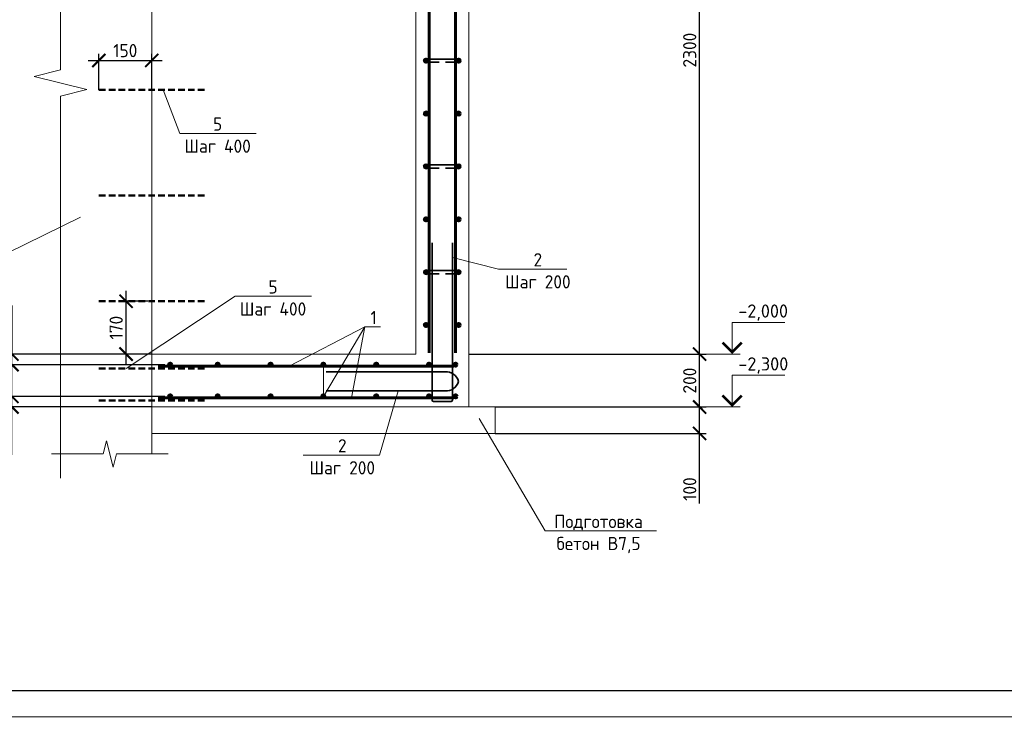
# Model space of a CAD drawing. Header units: millimetres. Extents: x 130535 to 3472113, y -231620 to 121434.
# Tile 55 of 133: x 415402 to 434036, y -7817 to 5396. Entities that reach past the tile are written whole.
import ezdxf
from ezdxf import colors
from ezdxf.entities.mleader import LeaderData, LeaderLine
from ezdxf.math import Vec2, Vec3

# ---------------------------------------------------------------- set-up
doc = ezdxf.new("R2010")
doc.units = ezdxf.units.MM
doc.linetypes.add('DASHED2', pattern=[0.375, 0.25, -0.125])
doc.layers.get('DEFPOINTS').update_dxf_attribs({"color": 1, "lineweight": 0})
for name, color, linetype, lineweight in [('Основная 0.35', 200, 'Continuous', 35), ('Основная 0.60', 142, 'Continuous', 60), ('РАЗМЕРЫ', 1, 'Continuous', 9), ('Разрез жилая часть$0$Отметки', 1, 'Continuous', 20), ('Символы 0.20', 1, 'Continuous', 20), ('Текст 0.25', 82, 'Continuous', 25), ('Тонкая', 81, 'Continuous', 20), ('Тонкая 0.20', 30, 'Continuous', 20), ('ТОНКИЕ', 7, 'Continuous', 9)]:
    doc.layers.add(name, color=color, linetype=linetype, lineweight=lineweight)
doc.layers.add('ТОЛСТЫЕ_ОСНОВНЫЕ', color=6, linetype='Continuous')
doc.styles.add('GOST-2.304_Type-B', font='GOST_Common.ttf')
doc.styles.add('ГОСТ', font='isocpeur.TTF')
doc.dimstyles.new('СПДС', dxfattribs={"dimscale": 100, "dimtxt": 2.5, "dimasz": 2.5, "dimexe": 1.25, "dimexo": 0, "dimtad": 1, "dimdec": 0, "dimtxsty": 'GOST-2.304_Type-B', "dimblk": 'ARCHTICK', "dimcen": 2.5, "dimdle": 2, "dimadec": 0, "dimazin": 2, "dimtfac": 0.75, "dimtdec": 0, "dimtmove": 1, "dimatfit": 3, "dimfxl": 1, "dimtolj": 1, "dimarcsym": 1})

# ---------------------------------------------------------------- blocks, each defined once
blk = doc.blocks.new('*U5')
at = {"layer": 'ТОЛСТЫЕ_ОСНОВНЫЕ', "color": 6}
blk.add_lwpolyline([(20, 5), (589, 5), (589, 415), (20, 415)], close=True, dxfattribs=at)
at = {"layer": 'ТОНКИЕ'}
blk.add_lwpolyline([(0, 0), (594, 0), (594, 420), (0, 420)], close=True, dxfattribs=at)
blk = doc.blocks.new('_None')
blk = doc.blocks.new('_ArchTick')
at = {"color": 0, "linetype": 'ByBlock', "const_width": 0.15}
blk.add_lwpolyline([(-0.5, -0.5), (0.5, 0.5)], dxfattribs=at)
blk = doc.blocks.new('*D435')
at = {"layer": 'DEFPOINTS', "color": 0, "linetype": 'Continuous', "lineweight": 0, "transparency": 16777216}
for p in [(415256, -1729), (418150, -1729), (417900, -1929)]:
    blk.add_point(p, dxfattribs=at)
at = {"layer": 'РАЗМЕРЫ', "color": 0, "linetype": 'Continuous', "lineweight": -2, "transparency": 16777216}
for p, q in [((415256, -2129), (415256, -1529)), ((418150, -1729), (415131, -1729)), ((417900, -1929), (415131, -1929)), ((415256, -2836), (415256, -1929))]:
    blk.add_line(p, q, dxfattribs=at)
at = {"layer": 'РАЗМЕРЫ', "color": 0, "linetype": 'Continuous', "lineweight": -2, "transparency": 16777216, "xscale": 250, "yscale": 250, "zscale": 250}
for p, rotation in [((415256, -1729), 90), ((415256, -1929), 270)]:
    blk.add_blockref('_ArchTick', p, dxfattribs=dict(at, rotation=rotation))
at = {"layer": 'РАЗМЕРЫ', "color": 0, "linetype": 'Continuous', "lineweight": 0, "transparency": 16777216, "insert": (415069, -2623), "char_height": 250, "attachment_point": 5, "rotation": 90, "style": 'GOST-2.304_Type-B'}
blk.add_mtext('\\A1;50', dxfattribs=at)
blk = doc.blocks.new('*D436')
at = {"layer": 'DEFPOINTS', "color": 0, "linetype": 'Continuous', "lineweight": 0, "transparency": 16777216}
for p in [(415256, -1129), (418150, -1129), (418150, -1729)]:
    blk.add_point(p, dxfattribs=at)
at = {"layer": 'РАЗМЕРЫ', "color": 0, "linetype": 'Continuous', "lineweight": -2, "transparency": 16777216}
for p, q in [((415256, -1929), (415256, -929)), ((418150, -1129), (415131, -1129)), ((418150, -1729), (415131, -1729))]:
    blk.add_line(p, q, dxfattribs=at)
at = {"layer": 'РАЗМЕРЫ', "color": 0, "linetype": 'Continuous', "lineweight": -2, "transparency": 16777216, "xscale": 250, "yscale": 250, "zscale": 250}
for p, rotation in [((415256, -1129), 90), ((415256, -1729), 270)]:
    blk.add_blockref('_ArchTick', p, dxfattribs=dict(at, rotation=rotation))
at = {"layer": 'РАЗМЕРЫ', "color": 0, "linetype": 'Continuous', "lineweight": 0, "transparency": 16777216, "insert": (415069, -1429), "char_height": 250, "attachment_point": 5, "rotation": 90, "style": 'GOST-2.304_Type-B'}
blk.add_mtext('\\A1;100', dxfattribs=at)
blk = doc.blocks.new('*D437')
at = {"layer": 'DEFPOINTS', "color": 0, "linetype": 'Continuous', "lineweight": 0, "transparency": 16777216}
for p in [(415256, -929), (417900, -929), (418150, -1129)]:
    blk.add_point(p, dxfattribs=at)
at = {"layer": 'РАЗМЕРЫ', "color": 0, "linetype": 'Continuous', "lineweight": -2, "transparency": 16777216}
for p, q in [((415256, -8), (415256, -929)), ((415256, -1329), (415256, -729)), ((417900, -929), (415131, -929)), ((418150, -1129), (415131, -1129))]:
    blk.add_line(p, q, dxfattribs=at)
at = {"layer": 'РАЗМЕРЫ', "color": 0, "linetype": 'Continuous', "lineweight": -2, "transparency": 16777216, "xscale": 250, "yscale": 250, "zscale": 250}
for p, rotation in [((415256, -929), 90), ((415256, -1129), 270)]:
    blk.add_blockref('_ArchTick', p, dxfattribs=dict(at, rotation=rotation))
at = {"layer": 'РАЗМЕРЫ', "color": 0, "linetype": 'Continuous', "lineweight": 0, "transparency": 16777216, "insert": (415069, -220), "char_height": 250, "attachment_point": 5, "rotation": 90, "style": 'GOST-2.304_Type-B'}
blk.add_mtext('\\A1;50', dxfattribs=at)
blk = doc.blocks.new('*D441')
at = {"layer": 'DEFPOINTS', "color": 0, "linetype": 'Continuous', "lineweight": 0, "transparency": 16777216}
for p in [(424400, -1929), (428269, -1929), (424400, -2429)]:
    blk.add_point(p, dxfattribs=at)
at = {"layer": 'РАЗМЕРЫ', "color": 0, "linetype": 'Continuous', "lineweight": -2, "transparency": 16777216}
for p, q in [((428269, -2629), (428269, -1729)), ((424400, -1929), (428394, -1929)), ((424400, -2429), (428394, -2429)), ((428269, -3756), (428269, -2429))]:
    blk.add_line(p, q, dxfattribs=at)
at = {"layer": 'РАЗМЕРЫ', "color": 0, "linetype": 'Continuous', "lineweight": -2, "transparency": 16777216, "xscale": 250, "yscale": 250, "zscale": 250}
for p, rotation in [((428269, -1929), 90), ((428269, -2429), 270)]:
    blk.add_blockref('_ArchTick', p, dxfattribs=dict(at, rotation=rotation))
at = {"layer": 'РАЗМЕРЫ', "color": 0, "linetype": 'Continuous', "lineweight": 0, "transparency": 16777216, "insert": (428082, -3481), "char_height": 250, "attachment_point": 5, "rotation": 90, "style": 'GOST-2.304_Type-B'}
blk.add_mtext('\\A1;100', dxfattribs=at)
blk = doc.blocks.new('*D442')
at = {"layer": 'DEFPOINTS', "color": 0, "linetype": 'Continuous', "lineweight": 0, "transparency": 16777216}
for p in [(423900, -929), (428269, -929), (424400, -1929)]:
    blk.add_point(p, dxfattribs=at)
at = {"layer": 'РАЗМЕРЫ', "color": 0, "linetype": 'Continuous', "lineweight": -2, "transparency": 16777216}
for p, q in [((428269, -2129), (428269, -729)), ((423900, -929), (428394, -929)), ((424400, -1929), (428394, -1929))]:
    blk.add_line(p, q, dxfattribs=at)
at = {"layer": 'РАЗМЕРЫ', "color": 0, "linetype": 'Continuous', "lineweight": -2, "transparency": 16777216, "xscale": 250, "yscale": 250, "zscale": 250}
for p, rotation in [((428269, -929), 90), ((428269, -1929), 270)]:
    blk.add_blockref('_ArchTick', p, dxfattribs=dict(at, rotation=rotation))
at = {"layer": 'РАЗМЕРЫ', "color": 0, "linetype": 'Continuous', "lineweight": 0, "transparency": 16777216, "insert": (428082, -1429), "char_height": 250, "attachment_point": 5, "rotation": 90, "style": 'GOST-2.304_Type-B'}
blk.add_mtext('\\A1;200', dxfattribs=at)
blk = doc.blocks.new('*D445')
at = {"layer": 'DEFPOINTS', "color": 0, "linetype": 'Continuous', "lineweight": 0, "transparency": 16777216}
for p in [(423900, 10571), (428269, 10571), (428018, -929)]:
    blk.add_point(p, dxfattribs=at)
at = {"layer": 'РАЗМЕРЫ', "color": 0, "linetype": 'Continuous', "lineweight": -2, "transparency": 16777216}
for p, q in [((428269, -1129), (428269, 10771)), ((423900, 10571), (428394, 10571)), ((428018, -929), (428394, -929))]:
    blk.add_line(p, q, dxfattribs=at)
at = {"layer": 'РАЗМЕРЫ', "color": 0, "linetype": 'Continuous', "lineweight": -2, "transparency": 16777216, "xscale": 250, "yscale": 250, "zscale": 250}
for p, rotation in [((428269, 10571), 90), ((428269, -929), 270)]:
    blk.add_blockref('_ArchTick', p, dxfattribs=dict(at, rotation=rotation))
at = {"layer": 'РАЗМЕРЫ', "color": 0, "linetype": 'Continuous', "lineweight": 0, "transparency": 16777216, "insert": (428082, 4821), "char_height": 250, "attachment_point": 5, "rotation": 90, "style": 'GOST-2.304_Type-B'}
blk.add_mtext('\\A1;2300', dxfattribs=at)
blk = doc.blocks.new('*D399')
at = {"layer": 'DEFPOINTS', "color": 0, "linetype": 'Continuous', "lineweight": 0, "transparency": 16777216}
for p in [(417900, 4625), (416900, 4071), (417900, 4071)]:
    blk.add_point(p, dxfattribs=at)
at = {"layer": 'РАЗМЕРЫ', "color": 0, "linetype": 'Continuous', "lineweight": -2, "transparency": 16777216}
for p, q in [((416900, 4071), (416900, 4750)), ((417900, 4071), (417900, 4750)), ((416700, 4625), (418100, 4625))]:
    blk.add_line(p, q, dxfattribs=at)
at = {"layer": 'РАЗМЕРЫ', "color": 0, "linetype": 'Continuous', "lineweight": -2, "transparency": 16777216, "xscale": 250, "yscale": 250, "zscale": 250, "rotation": 180}
blk.add_blockref('_ArchTick', (416900, 4625), dxfattribs=at)
at = {"layer": 'РАЗМЕРЫ', "color": 0, "linetype": 'Continuous', "lineweight": -2, "transparency": 16777216, "xscale": 250, "yscale": 250, "zscale": 250}
blk.add_blockref('_ArchTick', (417900, 4625), dxfattribs=at)
at = {"layer": 'РАЗМЕРЫ', "color": 0, "linetype": 'Continuous', "lineweight": 0, "transparency": 16777216, "insert": (417400, 4812), "char_height": 250, "attachment_point": 5, "style": 'GOST-2.304_Type-B'}
blk.add_mtext('\\A1;150', dxfattribs=at)
blk = doc.blocks.new('*D525')
at = {"layer": 'DEFPOINTS', "color": 0, "linetype": 'Continuous', "lineweight": 0, "transparency": 16777216}
for p in [(417415, 71), (417826, 71), (417826, -929)]:
    blk.add_point(p, dxfattribs=at)
at = {"layer": 'РАЗМЕРЫ', "color": 0, "linetype": 'Continuous', "lineweight": -2, "transparency": 16777216}
for p, q in [((417415, -1129), (417415, 271)), ((417826, 71), (417290, 71)), ((417826, -929), (417290, -929))]:
    blk.add_line(p, q, dxfattribs=at)
at = {"layer": 'РАЗМЕРЫ', "color": 0, "linetype": 'Continuous', "lineweight": -2, "transparency": 16777216, "xscale": 250, "yscale": 250, "zscale": 250}
for p, rotation in [((417415, 71), 90), ((417415, -929), 270)]:
    blk.add_blockref('_ArchTick', p, dxfattribs=dict(at, rotation=rotation))
at = {"layer": 'РАЗМЕРЫ', "color": 0, "linetype": 'Continuous', "lineweight": 0, "transparency": 16777216, "insert": (417227, -429), "char_height": 250, "attachment_point": 5, "rotation": 90, "style": 'GOST-2.304_Type-B'}
blk.add_mtext('\\A1;170', dxfattribs=at)

msp = doc.modelspace()

# ---------------------------------------------------------------- linework, layer by layer
at = {"linetype": 'DASHED2', "lineweight": 50, "ltscale": 500}
for p, q in [((416899.6, 4071.3), (418899.6, 4071.3)), ((416899.6, 2071.3), (418899.6, 2071.3)), ((416899.6, 71.3), (418899.6, 71.3)), ((416899.6, -1198.8), (418899.6, -1198.8)), ((416899.6, -1808.8), (418899.6, -1808.8))]:
    msp.add_line(p, q, dxfattribs=at)
at = {"linetype": 'ByBlock', "lineweight": 20, "ltscale": 0.5}
msp.add_lwpolyline([(416172.8, 11373.7), (416172.8, 4448.7), (415672.8, 4323.7), (416672.8, 4073.7), (416172.8, 3948.7), (416172.8, -3276.3)], dxfattribs=at)
at = {"layer": 'Основная 0.35'}
for p, q in [((423709.6, 4651.2), (423089.6, 4651.2)), ((423089.6, 4591.2), (423339.6, 4591.2)), ((423709.6, 4591.2), (423459.6, 4591.2)), ((423709.6, 2651.2), (423089.6, 2651.2)), ((423089.6, 2591.2), (423339.6, 2591.2)), ((423709.6, 2591.2), (423459.6, 2591.2)), ((423209.6, -1800.8), (423209.6, 1174.2)), ((423589.6, -1800.8), (423589.6, 1174.2)), ((423709.6, 651.2), (423089.6, 651.2)), ((423089.6, 591.2), (423339.6, 591.2)), ((423709.6, 591.2), (423459.6, 591.2)), ((421204, -1264.5), (423454, -1264.5)), ((421204, -1625.1), (423454, -1625.1)), ((423234.6, -1825.8), (423564.6, -1825.8))]:
    msp.add_line(p, q, dxfattribs=at)
for centre, radius, start, end in [((423089.6, 4621.2), 30, 90, 270), ((423709.6, 4621.2), 30, 270, 90), ((423089.6, 2621.2), 30, 90, 270), ((423709.6, 2621.2), 30, 270, 90), ((423089.6, 621.2), 30, 90, 270), ((423709.6, 621.2), 30, 270, 90), ((423476.6, -1496.5), 233.1, 12.58776, 95.55165), ((423476.6, -1393.1), 233.1, 264.44835, 347.41224), ((423234.6, -1800.8), 25, 180, 270), ((423564.6, -1800.8), 25, 270, 0)]:
    msp.add_arc(centre, radius, start, end, dxfattribs=at)
at = {"layer": 'Основная 0.60'}
for p, q in [((423149.6, -903.8), (423149.6, 10446.2)), ((423649.6, -903.8), (423649.6, 10446.2)), ((423615.8, -1158.8), (418024.6, -1158.8)), ((423615.8, -1758.8), (418024.6, -1758.8))]:
    msp.add_line(p, q, dxfattribs=at)
for centre in [(423089.6, 4621.2), (423709.6, 4621.2), (423089.6, 3621.2), (423709.6, 3621.2), (423089.6, 2621.2), (423709.6, 2621.2), (423089.6, 1621.2), (423709.6, 1621.2), (423089.6, 621.2), (423709.6, 621.2), (423089.6, -378.8), (423709.6, -378.8), (418249.6, -1128.8), (419149.6, -1128.8), (420149.6, -1128.8), (421149.6, -1128.8), (422149.6, -1128.8), (423149.6, -1128.8), (423649.6, -1128.8), (418249.6, -1728.8), (419149.6, -1728.8), (420149.6, -1728.8), (421149.6, -1728.8), (422149.6, -1728.8), (423149.6, -1728.8), (423649.6, -1728.8)]:
    msp.add_circle(centre, 30, dxfattribs=at)
at = {"layer": 'РАЗМЕРЫ', "linetype": 'Continuous', "lineweight": 0}
for q in [(420499.5, -1158.8), (421681.6, -1758.8)]:
    msp.add_line((421931.2, -412.9), q, dxfattribs=at)
at = {"layer": 'Символы 0.20'}
msp.add_line((424460.3, 679.9), (424560.3, 679.9), dxfattribs=at)
at = {"layer": 'Символы 0.20', "color": 1, "linetype": 'Continuous', "lineweight": 20, "ltscale": 100}
for p, q in [((428884.6, -328.8), (429884.6, -328.8)), ((428018.5, -928.8), (428884.6, -928.8)), ((428884.6, -1328.8), (429884.6, -1328.8)), ((428018.5, -1928.8), (428884.6, -1928.8))]:
    msp.add_line(p, q, dxfattribs=at)
at = {"layer": 'Символы 0.20', "color": 1, "linetype": 'Continuous', "lineweight": 20, "ltscale": 10000}
for p, q in [((429034.6, -928.8), (428734.6, -928.8)), ((429034.6, -1928.8), (428734.6, -1928.8))]:
    msp.add_line(p, q, dxfattribs=at)
at = {"layer": 'Символы 0.20'}
for points in [[(423589.6, 897.6), (424460.3, 679.9)], [(424560.3, 679.9), (425754.9, 679.9)]]:
    msp.add_lwpolyline(points, dxfattribs=at)
at = {"layer": 'Символы 0.20', "color": 1, "linetype": 'Continuous', "lineweight": 20, "ltscale": 10000}
for points in [[(428884.6, -928.8), (428884.6, -328.8)], [(428884.6, -1928.8), (428884.6, -1328.8)]]:
    msp.add_lwpolyline(points, dxfattribs=at)
at = {"layer": 'Символы 0.20', "color": 1, "linetype": 'Continuous', "lineweight": 20, "ltscale": 10000, "const_width": 50}
for points in [[(428702.2, -711.1), (428884.6, -893.4), (429066.9, -711.1)], [(428702.2, -1711.1), (428884.6, -1893.4), (429066.9, -1711.1)]]:
    msp.add_lwpolyline(points, dxfattribs=at)
at = {"layer": 'Тонкая'}
msp.add_lwpolyline([(416004, -2817.4), (416154, -2817.4), (416983.6, -2817.4), (417046.1, -2567.4), (417171.1, -3067.4), (417233.6, -2817.4), (418063.1, -2817.4), (418213.1, -2817.4)], dxfattribs=at)
at = {"layer": 'Тонкая 0.20'}
for p, q in [((417899.6, 11123.7), (417899.6, -2817.4)), ((422899.6, -903.8), (422899.6, 10571.2)), ((423899.6, 10571.2), (423899.6, -903.8)), ((422899.6, -928.8), (422899.6, 5235.8)), ((423899.6, 5235.8), (423899.6, -1928.8)), ((417899.6, -1928.8), (417899.6, -928.8)), ((417899.6, -928.8), (422899.6, -928.8)), ((424399.6, -1928.8), (417899.6, -1928.8)), ((424399.6, -1928.8), (424399.6, -2428.8)), ((425399.6, -1928.8), (425899.6, -1928.8)), ((424399.6, -2428.8), (417899.6, -2428.8))]:
    msp.add_line(p, q, dxfattribs=at)

# ---------------------------------------------------------------- block references
at = {"xscale": 100, "yscale": 100, "zscale": 100}
msp.add_blockref('*U5', (410134.8, -7790.1), dxfattribs=at)

# ---------------------------------------------------------------- texts
at = {"insert": (153574.3, 18462.6), "char_height": 330, "attachment_point": 1, "style": 'ГОСТ'}
msp.add_mtext_dynamic_manual_height_columns('\\pi10055.14148;{\\H1.5152x;\\P\\pi7542.56108;Общие указания\\P\\pi1650;}1.^IРабочая документация разработана в соответствии с заданием на проектирование, требованиями действующих технических регламентов, стандартов, сводов правил и других документов, содержащих установленные требования.\\P2.^IРабочая документация выполнена в соответствии со следующими нормативными и техническими документами:\\P-^IСП 20.13330.2016 "Нагрузки и Воздействия";\\P-^IСП 63.13330.2012 "Бетонные и железобетонные конструкции. Основные положения";\\P-^IСП 22.13330.2016 "Основания зданий и сооружений";\\P-^IСП 45.13330.2012 "Земляные сооружения, основания и фундаменты".\\P3.   За относительную отметку 0,000 принята отметка чистого пола первого этажа.\\P4.^IПеречень видов работ, для которых необходимо составлять акты освидетельствования скрытых работ:\\P-^Iармирование конструкций;\\P-^Iосвидетельствование опалубки перед бетонированием;\\P-^Iвыполнение сварочных работ;\\P-^Iотбор контрольных проб бетона;\\P-^Iсоответствие законченных железобетонных конструкций проекту с отображением качества работ;\\P-^Iустройство монолитных конструкций, выполняемых в зимнее время;  \\P\\pi0;        -    устройство гидроизоляции;\\P\\pi1650;-^Iуплотнение грунтов и обратную засыпку.\\PЗапрещается выполнение последующих работ при отсутствии актов освидетельствования предшествующих скрытых работ во всех случаях.\\P\\pi0;        5. Проект рассчитан на производство работ в период положительных температур. В случае выполнения работ при отрицательных температурах необходимо выполнять требования СНиП часть 3 по производству работ и ППР.\\P        6. При минимальной температуре воздуха до минус 15°С допускается:\\P\\pi1650;-выдерживание бетона в конструкции методом термоса, при предварительном разогреве бетонной смеси;\\P -форсированный электроразогрев бетона в конструкции с повторным уплотнением.\\PПри минимальной температуре воздуха до минус 25°С допускается:\\P -обогрев бетона в греющей опалубке с помощью низкотемпературных электронагревателей;\\P -электродный сквозной прогрев бетона;\\P -электрообогрев с помощью греющего провода.', width=18460.283, gutter_width=5800, heights=[33815.2], dxfattribs=at)
at = {"layer": 'Разрез жилая часть$0$Отметки', "linetype": 'Continuous', "lineweight": 25, "ltscale": 100, "style": 'ГОСТ'}
for s, p in [('-2,000', (429002.1, -238.8)), ('-2,300', (429002.1, -1238.8))]:
    msp.add_text(s, height=250, dxfattribs=at).set_placement(p)
at = {"layer": 'Символы 0.20', "insert": (425207.4, 979.9), "char_height": 250, "attachment_point": 2, "style": 'GOST-2.304_Type-B'}
msp.add_mtext('2\\PШаг 200', dxfattribs=at)
at = {"layer": 'Текст 0.25', "insert": (385539.3, 4816.9), "char_height": 250, "attachment_point": 1, "style": 'GOST-2.304_Type-B'}
msp.add_mtext_dynamic_manual_height_columns('\\pi750;1 Обратную засыпку пазух выполнять непучинистым, ненабухающим грунтом без органических включений с проливкой водой слоями не более 20 см с уплотнением грунта до коэффициента уплотнения 0,95.\\P2 При производстве земляных работ не допускать ухудшения свойств грунтов и качества подготовленного основания вследствие замачивания, промерзания, размыва, повреждения механизмами и транспортом.\\P3 Поз. 5 установить на хим. анкер BIT 200 (EASY FIX DIT-200) или аналог. Анкеровка выполняется в теле стен и в теле плиты по всей длине с шагом 400 мм.\\P4 При изготовлении пространственных арматурных каркасов соединение стержней выполнять при помощи вязальной проволоки. \\P5 Поз. 4 установить в шахматном порядке.\\P6 Выполнить обмазочную гидроизоляцию всех поверхностей, соприкасающихся с грунтом, горячим битумом за 2 раза.', width=17507.725, gutter_width=1250, heights=[0], dxfattribs=at)

# ---------------------------------------------------------------- dimensions: what is measured, and where the dimension line sits
at = {"layer": 'РАЗМЕРЫ', "color": 3, "linetype": 'Continuous', "lineweight": 0}
for base, p1, p2, picture, middle in [((428269.4, 10571.2), (428018.5, -928.8), (423899.6, 10571.2), '*D445', (428081.9, 4821.2)), ((428269.4, -928.8), (424399.6, -1928.8), (423899.6, -928.8), '*D442', (428081.9, -1428.8))]:
    dim = msp.add_linear_dim(base=base, p1=p1, p2=p2, angle=90, dimstyle='СПДС', override={"dimlfac": 0.2}, dxfattribs=at)
    dim.commit()
    dim.dimension.update_dxf_attribs({"geometry": picture, "text_midpoint": middle})
at = {"layer": 'РАЗМЕРЫ', "linetype": 'Continuous', "lineweight": 0}
dim = msp.add_linear_dim(base=(417899.6, 4624.9), p1=(416899.6, 4071.3), p2=(417899.6, 4071.3), text='150', dimstyle='СПДС', dxfattribs=at)
dim.commit()
dim.dimension.update_dxf_attribs({"geometry": '*D399', "text_midpoint": (417399.6, 4812.4)})
at = {"layer": 'РАЗМЕРЫ', "color": 3, "linetype": 'Continuous', "lineweight": 0}
for base, p1, p2, text, picture, middle in [((417414.5, 71.3), (417826, -928.8), (417826, 71.3), '170', '*D525', (417227, -428.7)), ((415256.5, -1128.8), (418149.6, -1728.8), (418149.6, -1128.8), '100', '*D436', (415069, -1428.8))]:
    dim = msp.add_linear_dim(base=base, p1=p1, p2=p2, angle=90, text=text, dimstyle='СПДС', override={"dimlfac": 0.2}, dxfattribs=at)
    dim.commit()
    dim.dimension.update_dxf_attribs({"geometry": picture, "text_midpoint": middle})
for base, p1, p2, picture, middle in [((415256.5, -928.8), (418149.6, -1128.8), (417899.6, -928.8), '*D437', (415237.7, -220.3)), ((415256.5, -1728.8), (417899.6, -1928.8), (418149.6, -1728.8), '*D435', (415308.1, -2623.4))]:
    dim = msp.add_linear_dim(base=base, p1=p1, p2=p2, angle=90, text='50', dimstyle='СПДС', override={"dimlfac": 0.2}, dxfattribs=at)
    dim.commit()
    dim.dimension.update_dxf_attribs({"geometry": picture, "text_midpoint": middle, "dimtype": 160})
dim = msp.add_linear_dim(base=(428269.4, -1928.8), p1=(424399.6, -2428.8), p2=(424399.6, -1928.8), angle=90, dimstyle='СПДС', override={"dimlfac": 0.2}, dxfattribs=at)
dim.commit()
dim.dimension.update_dxf_attribs({"geometry": '*D441', "text_midpoint": (428513.3, -3481.1), "dimtype": 160})

# ---------------------------------------------------------------- leaders
at = {"layer": 'Символы 0.20'}
ml = msp.add_multileader_mtext('Standard', dxfattribs=at)
ml.set_content('5\\PШаг 400', color=256, style='GOST-2.304_Type-B')
ml.set_leader_properties(color=256, linetype='ByLayer', lineweight=-1)
ml.set_arrow_properties(name='NONE')
ml.build(insert=Vec2(0, 0))
ml.multileader.update_dxf_attribs({"text_left_attachment_type": 6, "text_right_attachment_type": 6, "dogleg_length": 1, "arrow_head_size": 18, "scale": 20})
ctx = ml.context
ctx.base_point, ctx.scale, ctx.char_height, ctx.arrow_head_size, ctx.landing_gap_size, ctx.plane_origin = Vec3(418533, 3246.7), 20, 250, 18, 9, Vec3(417682.3, 3371.3)
ctx.left_attachment, ctx.right_attachment, ctx.text_align_type = 6, 6, 1
notes = []
notes.append((ctx, [(0, (1, 1, 0), (418433, 3246.7), (1, 0), 100, [(0, [(418117.2, 4071.3)], 0, [])])]))
ctx.mtext.insert, ctx.mtext.alignment, ctx.mtext.flow_direction = Vec3(419147.3, 3546.7), 2, 5
ml = msp.add_multileader_mtext('Standard', dxfattribs=at)
ml.set_content('Ж.б. стена', color=256, style='GOST-2.304_Type-B')
ml.set_leader_properties(color=256, linetype='ByLayer', lineweight=-1)
ml.set_arrow_properties(name='NONE')
ml.build(insert=Vec2(0, 0))
ml.multileader.update_dxf_attribs({"text_left_attachment_type": 6, "text_right_attachment_type": 6, "dogleg_length": 1, "arrow_head_size": 18, "scale": 20})
ctx = ml.context
ctx.base_point, ctx.scale, ctx.char_height, ctx.arrow_head_size, ctx.landing_gap_size, ctx.plane_origin = Vec3(413511.2, 980.8), 20, 250, 18, 9, Vec3(415543.8, 673.1)
ctx.left_attachment, ctx.right_attachment = 6, 6
notes.append((ctx, [(0, (1, 1, 0), (415164.8, 980.8), (-1, 0), 100, [(0, [(416554.5, 1658.5)], 0, [])])]))
ctx.mtext.insert, ctx.mtext.flow_direction = Vec3(413520.2, 1280.8), 5
ml = msp.add_multileader_mtext('Standard', dxfattribs=at)
ml.set_content('5\\PШаг 400', color=256, style='GOST-2.304_Type-B')
ml.set_leader_properties(color=256, linetype='ByLayer', lineweight=-1)
ml.set_arrow_properties(name='NONE')
ml.build(insert=Vec2(0, 0))
ml.multileader.update_dxf_attribs({"text_left_attachment_type": 6, "text_right_attachment_type": 6, "dogleg_length": 1, "arrow_head_size": 18, "scale": 20})
ctx = ml.context
ctx.base_point, ctx.scale, ctx.char_height, ctx.arrow_head_size, ctx.landing_gap_size, ctx.plane_origin = Vec3(419581.4, 166.5), 20, 250, 18, 9, Vec3(418730.7, 291.1)
ctx.left_attachment, ctx.right_attachment, ctx.text_align_type = 6, 6, 1
notes.append((ctx, [(0, (1, 1, 0), (419481.4, 166.5), (1, 0), 100, [(0, [(417417.9, -1198.8)], 0, [])])]))
ctx.mtext.insert, ctx.mtext.alignment, ctx.mtext.flow_direction = Vec3(420195.7, 466.5), 2, 5
ml = msp.add_multileader_mtext('Standard', dxfattribs=at)
ml.set_content('1', color=256, style='GOST-2.304_Type-B')
ml.set_leader_properties(color=256, linetype='ByLayer', lineweight=-1)
ml.set_arrow_properties(name='NONE')
ml.build(insert=Vec2(0, 0))
ml.multileader.update_dxf_attribs({"text_left_attachment_type": 6, "text_right_attachment_type": 6, "dogleg_length": 1, "arrow_head_size": 18, "scale": 20})
ctx = ml.context
ctx.base_point, ctx.scale, ctx.char_height, ctx.arrow_head_size, ctx.landing_gap_size, ctx.plane_origin = Vec3(422031.2, -412.9), 20, 250, 18, 9, Vec3(421282.9, 3741.2)
ctx.left_attachment, ctx.right_attachment = 6, 6
notes.append((ctx, [(0, (1, 1, 0), (421931.2, -412.9), (1, 0), 100, [(1, [(421149.6, -1128.8), (421149.6, -1728.8)], 0, [])])]))
ctx.mtext.insert, ctx.mtext.width, ctx.mtext.flow_direction = Vec3(422040.2, -112.9), 28.429, 5
ml = msp.add_multileader_mtext('Standard', dxfattribs=at)
ml.set_content('2\\PШаг 200', color=256, style='GOST-2.304_Type-B')
ml.set_leader_properties(color=256, linetype='ByLayer', lineweight=-1)
ml.set_arrow_properties(name='NONE')
ml.build(insert=Vec2(0, 0))
ml.multileader.update_dxf_attribs({"text_left_attachment_type": 6, "text_right_attachment_type": 6, "dogleg_length": 1, "arrow_head_size": 18, "scale": 20})
ctx = ml.context
ctx.base_point, ctx.scale, ctx.char_height, ctx.arrow_head_size, ctx.landing_gap_size, ctx.plane_origin = Vec3(420904.8, -2837.4), 20, 250, 18, 9, Vec3(415815.1, 1495.8)
ctx.left_attachment, ctx.right_attachment, ctx.text_align_type = 6, 6, 1
notes.append((ctx, [(1, (1, 1, 0), (422208.4, -2837.4), (-1, 0), 100, [(0, [(422561.5, -1625.1)], 0, [])])]))
ctx.mtext.insert, ctx.mtext.alignment, ctx.mtext.flow_direction = Vec3(421506.6, -2537.4), 2, 5
ml = msp.add_multileader_mtext('Standard', dxfattribs=at)
ml.set_content('Подготовка\\Pбетон В7,5', color=256, style='GOST-2.304_Type-B')
ml.set_leader_properties(color=256, linetype='ByLayer', lineweight=-1)
ml.set_arrow_properties(name='NONE')
ml.build(insert=Vec2(0, 0))
ml.multileader.update_dxf_attribs({"text_left_attachment_type": 6, "text_right_attachment_type": 6, "dogleg_length": 1, "arrow_head_size": 18, "scale": 20})
ctx = ml.context
ctx.base_point, ctx.scale, ctx.char_height, ctx.arrow_head_size, ctx.landing_gap_size, ctx.plane_origin = Vec3(425447.3, -4269.3), 20, 250, 18, 9, Vec3(424108.5, -447.3)
ctx.left_attachment, ctx.right_attachment, ctx.text_align_type = 6, 6, 1
notes.append((ctx, [(1, (1, 1, 0), (425347.3, -4269.3), (1, 0), 100, [(0, [(424095.2, -2146)], 0, [])])]))
ctx.mtext.insert, ctx.mtext.alignment, ctx.mtext.flow_direction = Vec3(426356.3, -3969.3), 2, 5
for ctx, leaders in notes:
    for number, flags, end, landing, length, lines in leaders:
        leader = LeaderData()
        leader.index, (leader.has_last_leader_line, leader.has_dogleg_vector, leader.attachment_direction) = number, flags
        leader.last_leader_point, leader.dogleg_vector, leader.dogleg_length = Vec3(end), Vec3(landing), length
        for number, points, colour, breaks in lines:
            line = LeaderLine()
            line.index, line.vertices, line.color, line.breaks = number, Vec3.list(points), colors.encode_raw_color(colour), breaks
            leader.lines.append(line)
        ctx.leaders.append(leader)

doc.saveas('drawing.dxf')
